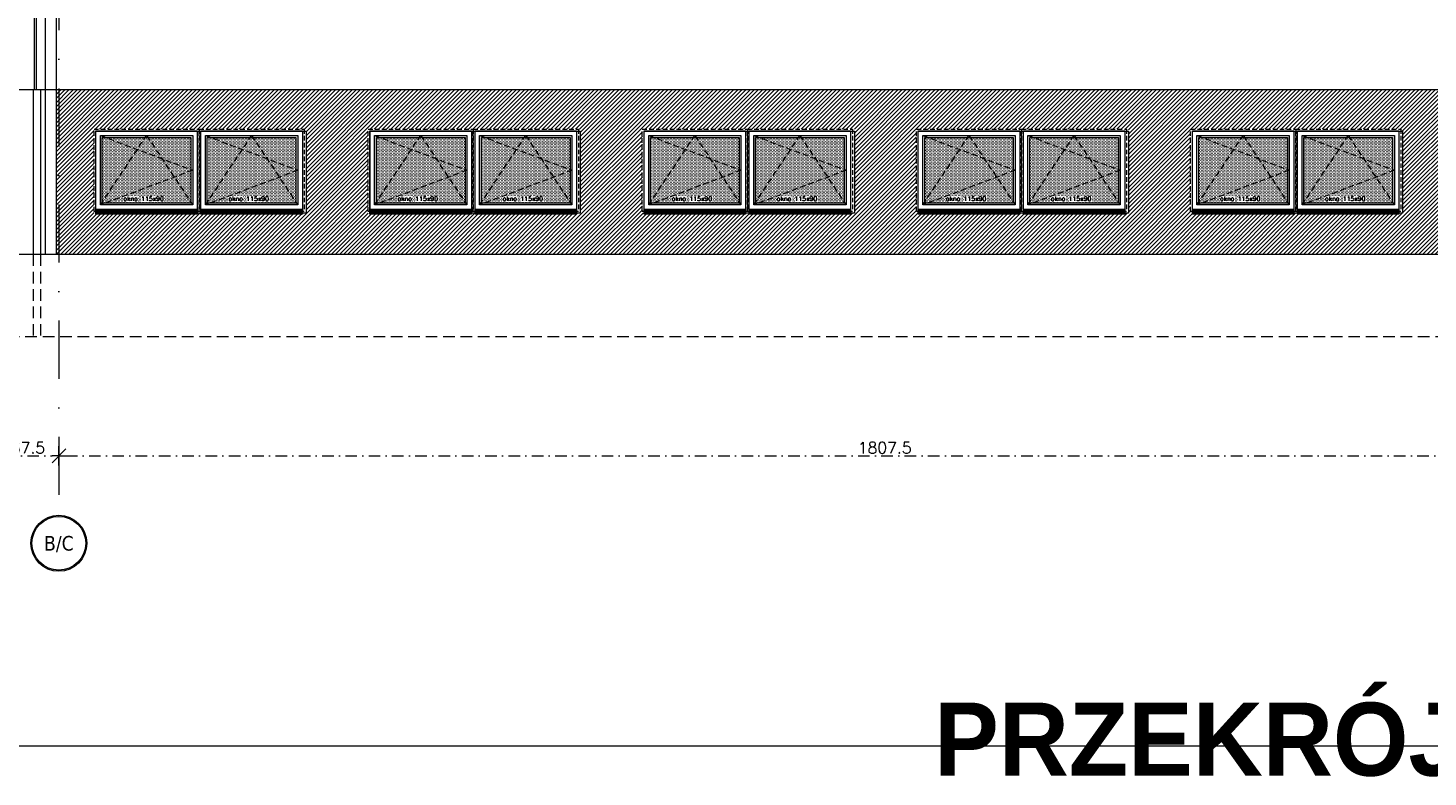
# Model space of a CAD drawing. Header units: millimetres. Extents: x -82287 to 177822, y -399756 to 0.
# Tile 213 of 228: x 59033 to 60565, y -202883 to -202063. Entities that reach past the tile are written whole.
import ezdxf
from ezdxf.enums import TextEntityAlignment as Align

# ---------------------------------------------------------------- set-up
doc = ezdxf.new("R2010")
doc.units = ezdxf.units.MM
doc.header["$MEASUREMENT"] = 0
for name, pattern in [('SUŁOSZOWA - PB 21 03$0$CACHE', [9.525, 6.35, -3.175]), ('SUŁOSZOWA - PB 21 03$0$CARKOVANA', [7.5, 5, -2.5]), ('SUŁOSZOWA - PB 21 03$0$DASHDOT', [25.4, 12.7, -6.35, 0, -6.35]), ('SUŁOSZOWA - PB 21 03$0$HIDDEN', [9.525, 6.35, -3.175])]:
    doc.linetypes.add(name, pattern=pattern)
doc.layers.get('DEFPOINTS').update_dxf_attribs({"lineweight": 50})
doc.layers.add('FL_XREF', color=252, linetype='Continuous')
for name, color, linetype, lineweight in [('SUŁOSZOWA - PB 21 03$0$!! 0_ Istn-okna', 251, 'Continuous', 0), ('SUŁOSZOWA - PB 21 03$0$!! 0_ Istn-sciany', 251, 'Continuous', 0), ('SUŁOSZOWA - PB 21 03$0$!! 0_ Opis', 251, 'Continuous', 0), ('SUŁOSZOWA - PB 21 03$0$!! 0_ WIDOK ELEWACJA', 251, 'Continuous', 0), ('SUŁOSZOWA - PB 21 03$0$!! 0_Istn-cienka', 251, 'Continuous', 0), ('SUŁOSZOWA - PB 21 03$0$!! 0_Opis_pom', 251, 'Continuous', 0), ('SUŁOSZOWA - PB 21 03$0$!! 0_Osie', 251, 'SUŁOSZOWA - PB 21 03$0$DASHDOT', 0), ('SUŁOSZOWA - PB 21 03$0$!! 1_Hatch dach', 251, 'Continuous', 0), ('SUŁOSZOWA - PB 21 03$0$!! 1_OPIS POM NOWE', 251, 'Continuous', 0), ('SUŁOSZOWA - PB 21 03$0$!! 2_ELEWACJA COKÓŁ', 251, 'Continuous', 0), ('SUŁOSZOWA - PB 21 03$0$!! 2_NOWE OKNA WIDOk - remont', 251, 'Continuous', 0), ('SUŁOSZOWA - PB 21 03$0$0-osie-liniA', 251, 'SUŁOSZOWA - PB 21 03$0$DASHDOT', 0), ('SUŁOSZOWA - PB 21 03$0$0-osie-tx', 251, 'Continuous', 0)]:
    doc.layers.add(name, color=color, linetype=linetype, lineweight=lineweight)
doc.layers.add('SUŁOSZOWA - PB 21 03$0$!! 0_ramki', color=251, linetype='Continuous', lineweight=0, plot=False)
doc.styles.add('SUŁOSZOWA - PB 21 03$0$ARIAL', font='tahoma.ttf')
doc.styles.add('SUŁOSZOWA - PB 21 03$0$STYLE10', font='arialbd.ttf')
doc.styles.add('SUŁOSZOWA - PB 21 03$0$TAHOMA', font='tahoma.ttf')
doc.styles.add('SUŁOSZOWA - PB 21 03$0$TXT', font='simplex.shx')
doc.dimstyles.new('SUŁOSZOWA - PB 21 03$0$DIM50', dxfattribs={"dimscale": 5, "dimtxt": 2.5, "dimasz": 1.5, "dimexe": 0, "dimexo": 0, "dimgap": 0.5, "dimtad": 1, "dimdec": 4, "dimrnd": 0.5, "dimdsep": 46, "dimtxsty": 'SUŁOSZOWA - PB 21 03$0$TXT', "dimblk1": 'SUŁOSZOWA - PB 21 03$0$TICK1', "dimblk2": 'SUŁOSZOWA - PB 21 03$0$TICK1', "dimsah": 1, "dimcen": 0, "dimse1": 1, "dimse2": 1, "dimclrd": 1, "dimclre": 7, "dimclrt": 9, "dimadec": 0, "dimazin": 0, "dimtfac": 1, "dimtdec": 4, "dimtmove": 2, "dimatfit": 3, "dimldrblk": 'SUŁOSZOWA - PB 21 03$0$TICK1', "dimfxl": 1, "dimtolj": 1, "dimarcsym": 0})

# ---------------------------------------------------------------- blocks, each defined once
blk = doc.blocks.new('SUŁOSZOWA - PB 21 03$0$okno 115x115')
at = {"layer": 'SUŁOSZOWA - PB 21 03$0$!! 1_Hatch dach', "true_color": 0x575757}
h = blk.add_hatch(dxfattribs=at)
h.set_pattern_fill('DOTS', color=251, angle=360)
h.set_pattern_definition([(360, (-21873.4686, 1906.5186), (0.79375, 1.5875), [0, -1.5875])])
h.paths.add_polyline_path([(-12257.2, 13266.7), (-12160.2, 13266.7), (-12160.2, 13194.7), (-12257.2, 13194.7)])
h = blk.add_hatch(dxfattribs=at)
h.set_pattern_fill('ANSI31', color=251, scale=0.2, angle=360)
h.set_pattern_definition([(45, (0, 0), (-0.449012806, 0.449012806), [])])
h.paths.add_polyline_path([(-12264.2, 13187.7), (-12153.2, 13187.7), (-12153.2, 13182.7), (-12264.2, 13182.7)])
at = {"layer": 'SUŁOSZOWA - PB 21 03$0$!! 0_ Istn-okna', "linetype": 'SUŁOSZOWA - PB 21 03$0$CARKOVANA', "lineweight": 5}
blk.add_lwpolyline([(-12266.2, 13275.7), (-12151.2, 13275.7), (-12151.2, 13185.7), (-12266.2, 13185.7)], close=True, dxfattribs=at)
at = {"layer": 'SUŁOSZOWA - PB 21 03$0$!! 0_ Istn-okna'}
for points in [[(-12264.2, 13273.7), (-12153.2, 13273.7), (-12153.2, 13187.7), (-12264.2, 13187.7)], [(-12259.2, 13268.7), (-12158.2, 13268.7), (-12158.2, 13192.7), (-12259.2, 13192.7)], [(-12257.2, 13266.7), (-12160.2, 13266.7), (-12160.2, 13194.7), (-12257.2, 13194.7)], [(-12264.2, 13187.7), (-12153.2, 13187.7), (-12153.2, 13182.7), (-12264.2, 13182.7)]]:
    blk.add_lwpolyline(points, close=True, dxfattribs=at)
at = {"layer": 'SUŁOSZOWA - PB 21 03$0$!! 1_Hatch dach', "color": 251, "linetype": 'SUŁOSZOWA - PB 21 03$0$CACHE', "true_color": 0x575757}
for points in [[(-12259.2, 13192.7), (-12208.7, 13268.7), (-12158.2, 13192.7)], [(-12259.2, 13268.7), (-12158.2, 13230.7), (-12259.2, 13192.7)]]:
    blk.add_lwpolyline(points, dxfattribs=at)
at = {"insert": (-12234.1, 13202.1), "char_height": 5, "attachment_point": 1, "style": 'SUŁOSZOWA - PB 21 03$0$TXT'}
blk.add_mtext_dynamic_manual_height_columns('okno 115x90', width=52.63, gutter_width=75, heights=[0], dxfattribs=at)
blk = doc.blocks.new('*U116')
h = blk.add_hatch(color=256)
edge = h.paths.add_edge_path()
edge.add_arc((0, 0), 30.6, 0, 360)
edge = h.paths.add_edge_path(flags=17)
edge.add_arc((0, 0), 29.4, 0, 360)
for radius in [30.6, 29.4]:
    blk.add_circle((0, 0), radius)
at = {"style": 'SUŁOSZOWA - PB 21 03$0$TAHOMA', "flags": 8}
blk.add_attdef('ANSICHTSNUMMER', text='', height=16, dxfattribs=at).set_placement((0, 0), align=Align.MIDDLE_CENTER)
blk = doc.blocks.new('SUŁOSZOWA - PB 21 03$0$TICK1')
at = {"color": 2}
blk.add_line((-1, -1), (1, 1), dxfattribs=at)
at = {"color": 0}
for p, q in [((0, 0), (-1, 0)), ((0, -1.4), (0, 1.4))]:
    blk.add_line(p, q, dxfattribs=at)
blk = doc.blocks.new('*D1394')
at = {"color": 1, "lineweight": -2, "transparency": 16777216}
blk.add_line((58944.6, -202584.2), (58997.1, -202584.2), dxfattribs=at)
at = {"layer": 'DEFPOINTS', "color": 0, "transparency": 16777216}
for p in [(59004.6, -202584.2), (59004.6, -202584.2), (58937.1, -202649.3)]:
    blk.add_point(p, dxfattribs=at)
at = {"color": 1, "lineweight": -2, "transparency": 16777216, "xscale": 7.5, "yscale": 7.5, "zscale": 7.5, "rotation": 180}
blk.add_blockref('SUŁOSZOWA - PB 21 03$0$TICK1', (58937.1, -202584.2), dxfattribs=at)
at = {"color": 1, "lineweight": -2, "transparency": 16777216, "xscale": 7.5, "yscale": 7.5, "zscale": 7.5}
blk.add_blockref('SUŁOSZOWA - PB 21 03$0$TICK1', (59004.6, -202584.2), dxfattribs=at)
at = {"color": 9, "transparency": 16777216, "insert": (58970.8, -202575.4), "char_height": 12.5, "attachment_point": 5, "style": 'SUŁOSZOWA - PB 21 03$0$TXT'}
blk.add_mtext('\\A1;67.5', dxfattribs=at)
blk = doc.blocks.new('*D1395')
at = {"color": 1, "lineweight": -2, "transparency": 16777216}
blk.add_line((59012.1, -202584.2), (60804.6, -202584.2), dxfattribs=at)
at = {"layer": 'DEFPOINTS', "color": 0, "transparency": 16777216}
for p in [(59004.6, -202584.2), (60812.1, -202584.2), (60812.1, -202584.2)]:
    blk.add_point(p, dxfattribs=at)
at = {"color": 1, "lineweight": -2, "transparency": 16777216, "xscale": 7.5, "yscale": 7.5, "zscale": 7.5, "rotation": 180}
blk.add_blockref('SUŁOSZOWA - PB 21 03$0$TICK1', (59004.6, -202584.2), dxfattribs=at)
at = {"color": 1, "lineweight": -2, "transparency": 16777216, "xscale": 7.5, "yscale": 7.5, "zscale": 7.5}
blk.add_blockref('SUŁOSZOWA - PB 21 03$0$TICK1', (60812.1, -202584.2), dxfattribs=at)
at = {"color": 9, "transparency": 16777216, "insert": (59908.3, -202575.4), "char_height": 12.5, "attachment_point": 5, "style": 'SUŁOSZOWA - PB 21 03$0$TXT'}
blk.add_mtext('\\A1;1807.5', dxfattribs=at)
blk = doc.blocks.new('SUŁOSZOWA - PB 21 03$0$BLOK OSIE ABC PD')
at = {"layer": 'SUŁOSZOWA - PB 21 03$0$0-osie-liniA', "ltscale": 5}
blk.add_lwpolyline([(59004.56735, -200656.87852), (59004.56735, -202649.32309)], dxfattribs=at)
at = {"layer": 'SUŁOSZOWA - PB 21 03$0$0-osie-tx'}
ref = blk.add_blockref('*U116', (59004.56735, -202679.92309), dxfattribs=dict(at, rotation=180))
ref.add_attrib('ANSICHTSNUMMER', 'B/C', dxfattribs={"layer": '0', "height": 16, "style": 'SUŁOSZOWA - PB 21 03$0$TAHOMA', "flags": 8}).set_placement((59004.56735, -202679.92309), align=Align.MIDDLE_CENTER)
for base, p1, p2, picture, middle in [((59004.56735, -202584.18737), (58937.06735, -202649.32309), (59004.56735, -202584.18737), '*D1394', (58970.81735, -202575.43737)), ((60812.06735, -202584.18737), (59004.56735, -202584.18737), (60812.06735, -202584.18737), '*D1395', (59908.31735, -202575.43737))]:
    dim = blk.add_linear_dim(base=base, p1=p1, p2=p2, angle=180, dimstyle='SUŁOSZOWA - PB 21 03$0$DIM50')
    dim.commit()
    dim.dimension.update_dxf_attribs({"geometry": picture, "text_midpoint": middle})
blk = doc.blocks.new('SUŁOSZOWA - PB 21 03')
at = {"layer": 'SUŁOSZOWA - PB 21 03$0$!! 2_ELEWACJA COKÓŁ'}
h = blk.add_hatch(dxfattribs=at)
h.set_pattern_fill('ANSI31', color=250)
h.set_pattern_definition([(45, (0, 0), (-2.24506403, 2.24506403), [])])
h.paths.add_polyline_path([(60780.56735, -202183.74713), (59001.56735, -202183.74713), (59001.56735, -202363.74713), (60780.56735, -202363.74713), (60780.56735, -202358.74713), (60769.56735, -202358.74713), (60769.56735, -202318.74713), (60543.07394, -202318.74713), (60543.07394, -202226.74713), (60658.07394, -202226.74713), (60769.56735, -202226.74713), (60769.56735, -202218.74713), (60755.4202, -202218.74713), (60755.4202, -202214.8319), (60780.56735, -202214.8319)])
h.paths.add_polyline_path([(59758.07394, -202226.74713), (59875.07394, -202226.74713), (59875.07394, -202318.74713), (59643.07394, -202318.74713), (59643.07394, -202226.74713)], flags=16)
h.paths.add_polyline_path([(59756.07394, -202228.74713), (59756.07394, -202314.74713), (59645.07394, -202314.74713), (59645.07394, -202228.74713)], flags=0)
h.paths.add_polyline_path([(59751.07394, -202233.74713), (59751.07394, -202309.74713), (59650.07394, -202309.74713), (59650.07394, -202233.74713)], flags=0)
h.paths.add_polyline_path([(59700.57394, -202233.74713), (59701.90289, -202235.74713), (59749.07394, -202235.74713), (59749.07394, -202270.99465), (59751.07394, -202271.74713), (59749.07394, -202272.4996), (59749.07394, -202306.73722), (59749.745, -202307.74713), (59655.38973, -202307.74713), (59650.07394, -202309.74713), (59652.07394, -202306.73722), (59652.07394, -202234.4996), (59655.38973, -202235.74713), (59699.245, -202235.74713)], flags=0)
h.paths.add_polyline_path([(59760.07394, -202228.74713), (59871.07394, -202228.74713), (59871.07394, -202314.74713), (59760.07394, -202314.74713)], flags=0)
h.paths.add_polyline_path([(59765.07394, -202233.74713), (59866.07394, -202233.74713), (59866.07394, -202309.74713), (59765.07394, -202309.74713)], flags=0)
h.paths.add_polyline_path([(59770.38973, -202235.74713), (59814.245, -202235.74713), (59815.57394, -202233.74713), (59816.90289, -202235.74713), (59864.07394, -202235.74713), (59864.07394, -202270.99465), (59866.07394, -202271.74713), (59864.07394, -202272.4996), (59864.07394, -202306.73722), (59864.745, -202307.74713), (59770.38973, -202307.74713), (59765.07394, -202309.74713), (59767.07394, -202306.73722), (59767.07394, -202234.4996)], flags=0)
h.paths.add_polyline_path([(59575.07394, -202318.74713), (59343.07394, -202318.74713), (59343.07394, -202226.74713), (59458.07394, -202226.74713), (59575.07394, -202226.74713)], flags=16)
h.paths.add_polyline_path([(59571.07394, -202228.74713), (59571.07394, -202314.74713), (59460.07394, -202314.74713), (59460.07394, -202228.74713)], flags=0)
h.paths.add_polyline_path([(59566.07394, -202233.74713), (59566.07394, -202309.74713), (59465.07394, -202309.74713), (59465.07394, -202233.74713)], flags=0)
h.paths.add_polyline_path([(59564.07394, -202235.74713), (59564.07394, -202270.99465), (59566.07394, -202271.74713), (59564.07394, -202272.4996), (59564.07394, -202306.73722), (59564.745, -202307.74713), (59470.38973, -202307.74713), (59465.07394, -202309.74713), (59467.07394, -202306.73722), (59467.07394, -202234.4996), (59470.38973, -202235.74713), (59514.245, -202235.74713), (59515.57394, -202233.74713), (59516.90289, -202235.74713)], flags=0)
h.paths.add_polyline_path([(59456.07394, -202228.74713), (59456.07394, -202314.74713), (59345.07394, -202314.74713), (59345.07394, -202228.74713)], flags=0)
h.paths.add_polyline_path([(59451.07394, -202233.74713), (59451.07394, -202309.74713), (59350.07394, -202309.74713), (59350.07394, -202233.74713)], flags=0)
h.paths.add_polyline_path([(59943.07394, -202226.74713), (60058.07394, -202226.74713), (60175.07394, -202226.74713), (60175.07394, -202318.74713), (59943.07394, -202318.74713)], flags=16)
h.paths.add_polyline_path([(59449.07394, -202235.74713), (59449.07394, -202270.99465), (59451.07394, -202271.74713), (59449.07394, -202272.4996), (59449.07394, -202306.73722), (59449.745, -202307.74713), (59355.38973, -202307.74713), (59350.07394, -202309.74713), (59352.07394, -202306.73722), (59352.07394, -202234.4996), (59355.38973, -202235.74713), (59399.245, -202235.74713), (59400.57394, -202233.74713), (59401.90289, -202235.74713)], flags=0)
h.paths.add_polyline_path([(59945.07394, -202228.74713), (60056.07394, -202228.74713), (60056.07394, -202314.74713), (59945.07394, -202314.74713)], flags=0)
h.paths.add_polyline_path([(59950.07394, -202233.74713), (60051.07394, -202233.74713), (60051.07394, -202309.74713), (59950.07394, -202309.74713)], flags=0)
h.paths.add_polyline_path([(59952.07394, -202234.4996), (59955.38973, -202235.74713), (59999.245, -202235.74713), (60000.57394, -202233.74713), (60001.90289, -202235.74713), (60049.07394, -202235.74713), (60049.07394, -202270.99465), (60051.07394, -202271.74713), (60049.07394, -202272.4996), (60049.07394, -202306.73722), (60049.745, -202307.74713), (59955.38973, -202307.74713), (59950.07394, -202309.74713), (59952.07394, -202306.73722)], flags=0)
h.paths.add_polyline_path([(60060.07394, -202228.74713), (60171.07394, -202228.74713), (60171.07394, -202314.74713), (60060.07394, -202314.74713)], flags=0)
h.paths.add_polyline_path([(60065.07394, -202233.74713), (60166.07394, -202233.74713), (60166.07394, -202309.74713), (60065.07394, -202309.74713)], flags=0)
h.paths.add_polyline_path([(60067.07394, -202234.4996), (60070.38973, -202235.74713), (60114.245, -202235.74713), (60115.57394, -202233.74713), (60116.90289, -202235.74713), (60164.07394, -202235.74713), (60164.07394, -202270.99465), (60166.07394, -202271.74713), (60164.07394, -202272.4996), (60164.07394, -202306.73722), (60164.745, -202307.74713), (60070.38973, -202307.74713), (60065.07394, -202309.74713), (60067.07394, -202306.73722)], flags=0)
h.paths.add_polyline_path([(59275.07394, -202318.74713), (59043.07394, -202318.74713), (59043.07394, -202226.74713), (59158.07394, -202226.74713), (59275.07394, -202226.74713)], flags=16)
h.paths.add_polyline_path([(59271.07394, -202228.74713), (59271.07394, -202314.74713), (59160.07394, -202314.74713), (59160.07394, -202228.74713)], flags=0)
h.paths.add_polyline_path([(59266.07394, -202233.74713), (59266.07394, -202309.74713), (59165.07394, -202309.74713), (59165.07394, -202233.74713)], flags=0)
h.paths.add_polyline_path([(59264.07394, -202235.74713), (59264.07394, -202270.99465), (59266.07394, -202271.74713), (59264.07394, -202272.4996), (59264.07394, -202306.73722), (59264.745, -202307.74713), (59170.38973, -202307.74713), (59165.07394, -202309.74713), (59167.07394, -202306.73722), (59167.07394, -202234.4996), (59170.38973, -202235.74713), (59214.245, -202235.74713), (59215.57394, -202233.74713), (59216.90289, -202235.74713)], flags=0)
h.paths.add_polyline_path([(59156.07394, -202228.74713), (59156.07394, -202314.74713), (59045.07394, -202314.74713), (59045.07394, -202228.74713)], flags=0)
h.paths.add_polyline_path([(59151.07394, -202233.74713), (59151.07394, -202309.74713), (59050.07394, -202309.74713), (59050.07394, -202233.74713)], flags=0)
h.paths.add_polyline_path([(60243.07394, -202226.74713), (60358.07394, -202226.74713), (60475.07394, -202226.74713), (60475.07394, -202318.74713), (60243.07394, -202318.74713)], flags=16)
h.paths.add_polyline_path([(59149.07394, -202235.74713), (59149.07394, -202270.99465), (59151.07394, -202271.74713), (59149.07394, -202272.4996), (59149.07394, -202306.73722), (59149.745, -202307.74713), (59055.38973, -202307.74713), (59050.07394, -202309.74713), (59052.07394, -202306.73722), (59052.07394, -202234.4996), (59055.38973, -202235.74713), (59099.245, -202235.74713), (59100.57394, -202233.74713), (59101.90289, -202235.74713)], flags=0)
h.paths.add_polyline_path([(60245.07394, -202228.74713), (60356.07394, -202228.74713), (60356.07394, -202314.74713), (60245.07394, -202314.74713)], flags=0)
h.paths.add_polyline_path([(60250.07394, -202233.74713), (60351.07394, -202233.74713), (60351.07394, -202309.74713), (60250.07394, -202309.74713)], flags=0)
h.paths.add_polyline_path([(60252.07394, -202234.4996), (60255.38973, -202235.74713), (60299.245, -202235.74713), (60300.57394, -202233.74713), (60301.90289, -202235.74713), (60349.07394, -202235.74713), (60349.07394, -202270.99465), (60351.07394, -202271.74713), (60349.07394, -202272.4996), (60349.07394, -202306.73722), (60349.745, -202307.74713), (60255.38973, -202307.74713), (60250.07394, -202309.74713), (60252.07394, -202306.73722)], flags=0)
h.paths.add_polyline_path([(60360.07394, -202228.74713), (60471.07394, -202228.74713), (60471.07394, -202314.74713), (60360.07394, -202314.74713)], flags=0)
h.paths.add_polyline_path([(60365.07394, -202233.74713), (60466.07394, -202233.74713), (60466.07394, -202309.74713), (60365.07394, -202309.74713)], flags=0)
h.paths.add_polyline_path([(60367.07394, -202234.4996), (60370.38973, -202235.74713), (60414.245, -202235.74713), (60415.57394, -202233.74713), (60416.90289, -202235.74713), (60464.07394, -202235.74713), (60464.07394, -202270.99465), (60466.07394, -202271.74713), (60464.07394, -202272.4996), (60464.07394, -202306.73722), (60464.745, -202307.74713), (60370.38973, -202307.74713), (60365.07394, -202309.74713), (60367.07394, -202306.73722)], flags=0)
h.paths.add_polyline_path([(60388.9017, -202306.5875), (60438.06836, -202306.5875), (60438.06836, -202299.0875), (60388.9017, -202299.0875)], flags=8)
h.paths.add_polyline_path([(60273.9017, -202306.5875), (60323.06836, -202306.5875), (60323.06836, -202299.0875), (60273.9017, -202299.0875)], flags=8)
h.paths.add_polyline_path([(60088.9017, -202306.5875), (60138.06836, -202306.5875), (60138.06836, -202299.0875), (60088.9017, -202299.0875)], flags=8)
h.paths.add_polyline_path([(59973.9017, -202306.5875), (60023.06836, -202306.5875), (60023.06836, -202299.0875), (59973.9017, -202299.0875)], flags=8)
h.paths.add_polyline_path([(59788.9017, -202306.5875), (59838.06836, -202306.5875), (59838.06836, -202299.0875), (59788.9017, -202299.0875)], flags=8)
h.paths.add_polyline_path([(59673.9017, -202306.5875), (59723.06836, -202306.5875), (59723.06836, -202299.0875), (59673.9017, -202299.0875)], flags=8)
h.paths.add_polyline_path([(59488.9017, -202306.5875), (59538.06836, -202306.5875), (59538.06836, -202299.0875), (59488.9017, -202299.0875)], flags=8)
h.paths.add_polyline_path([(59373.9017, -202306.5875), (59423.06836, -202306.5875), (59423.06836, -202299.0875), (59373.9017, -202299.0875)], flags=8)
h.paths.add_polyline_path([(59188.9017, -202306.5875), (59238.06836, -202306.5875), (59238.06836, -202299.0875), (59188.9017, -202299.0875)], flags=8)
h.paths.add_polyline_path([(59073.9017, -202306.5875), (59123.06836, -202306.5875), (59123.06836, -202299.0875), (59073.9017, -202299.0875)], flags=8)
at = {"layer": 'SUŁOSZOWA - PB 21 03$0$!! 0_ Istn-sciany'}
blk.add_lwpolyline([(60780.56735, -202363.74713), (57705.56735, -202363.74713)], dxfattribs=at)
at = {"layer": 'SUŁOSZOWA - PB 21 03$0$!! 0_ WIDOK ELEWACJA'}
for p, q in [((58977.56735, -200879.74713), (58977.56735, -202183.74713)), ((58979.56735, -200879.74713), (58979.56735, -202183.74713)), ((58989.56735, -201559.97214), (58989.56735, -202363.74713)), ((59001.56735, -201565.18566), (59001.56735, -202363.74713))]:
    blk.add_line(p, q, dxfattribs=at)
for points in [[(60780.56735, -202183.74713), (57705.56735, -202183.74713)], [(58976.56735, -202183.74713), (58976.56735, -202363.74713)], [(58984.56735, -202183.74713), (58984.56735, -202363.74713)]]:
    blk.add_lwpolyline(points, dxfattribs=at)
for points in [[(59275.07394, -202228.74713), (59275.07394, -202318.74713), (59045.07394, -202318.74713), (59045.07394, -202228.74713)], [(59575.07394, -202228.74713), (59575.07394, -202318.74713), (59345.07394, -202318.74713), (59345.07394, -202228.74713)], [(59875.07394, -202228.74713), (59875.07394, -202318.74713), (59645.07394, -202318.74713), (59645.07394, -202228.74713)], [(60175.07394, -202228.74713), (60175.07394, -202318.74713), (59945.07394, -202318.74713), (59945.07394, -202228.74713)], [(60475.07394, -202228.74713), (60475.07394, -202318.74713), (60245.07394, -202318.74713), (60245.07394, -202228.74713)]]:
    blk.add_lwpolyline(points, close=True, dxfattribs=at)
at = {"layer": 'SUŁOSZOWA - PB 21 03$0$!! 0_Istn-cienka', "linetype": 'SUŁOSZOWA - PB 21 03$0$HIDDEN', "ltscale": 2}
for points in [[(58976.56735, -202363.74713), (58976.56735, -202453.74713)], [(58984.56735, -202363.74713), (58984.56735, -202453.74713)], [(57710.56735, -202453.74713), (60780.56735, -202453.74713)]]:
    blk.add_lwpolyline(points, dxfattribs=at)
at = {"layer": 'SUŁOSZOWA - PB 21 03$0$!! 0_ramki'}
blk.add_lwpolyline([(57458.92604, -200541.22215), (64582.1521, -200541.22215), (64582.1521, -202902.02336), (57458.92604, -202902.02336)], close=True, dxfattribs=at)
at = {"layer": 'SUŁOSZOWA - PB 21 03$0$!! 0_Osie'}
blk.add_blockref('SUŁOSZOWA - PB 21 03$0$BLOK OSIE ABC PD', (0, 0), dxfattribs=at)
at = {"layer": 'SUŁOSZOWA - PB 21 03$0$!! 2_NOWE OKNA WIDOk - remont'}
for p in [(71309.23296, -215502.3989), (71424.23296, -215502.3989), (71609.23296, -215502.3989), (71724.23296, -215502.3989), (71909.23296, -215502.3989), (72024.23296, -215502.3989), (72209.23296, -215502.3989), (72324.23296, -215502.3989), (72509.23296, -215502.3989), (72624.23296, -215502.3989)]:
    blk.add_blockref('SUŁOSZOWA - PB 21 03$0$okno 115x115', p, dxfattribs=at)
at = {"layer": 'SUŁOSZOWA - PB 21 03$0$!! 0_ Opis', "style": 'SUŁOSZOWA - PB 21 03$0$STYLE10', "width": 0.95}
blk.add_text('PRZEKRÓJ 3', height=80, dxfattribs=at).set_placement((59962.36219, -202934.26225))
at = {"layer": 'SUŁOSZOWA - PB 21 03$0$!! 0_Opis_pom', "ltscale": 0.7, "style": 'SUŁOSZOWA - PB 21 03$0$ARIAL'}
for tag, p in [('B0,19', (52679.2094, -194257.55204)), ('B2,14', (73874.0461, -194402.0887)), ('B2,12', (73342.49259, -194413.89249)), ('B1,21', (60405.50261, -194427.18207)), ('A1,16', (59129.54925, -194448.08429)), ('B1/17', (59524.53699, -194450.37428)), ('B1,19', (59914.81903, -194448.15658)), ('1,23', (61575.22173, -194450.37428)), ('B2,11', (73069.01144, -194438.89383)), ('B2,16', (75195.07765, -194441.83446)), ('B0,15', (51514.15008, -194461.8073)), ('A1,1', (58808.06672, -194460.94161)), ('1,22', (60947.33929, -194456.1144)), ('B3,7', (87459.81312, -194465.07097)), ('B3,3', (88235.73906, -194465.79732)), ('B0,18', (52071.43815, -194478.40179)), ('B1,18', (59715.51745, -194473.87108)), ('B2,17', (75506.7465, -194471.3759)), ('B2,19.1', (76701.67035, -194466.03695)), ('B3,8', (90006.66539, -194478.47972)), ('B1,20', (60198.53687, -194490.17374)), ('B2,10', (72728.63362, -194489.37283)), ('B2,15', (74566.38885, -194487.81114)), ('B3,6', (86826.65132, -194483.15512)), ('A0,6', (49094.40602, -194505.72387)), ('A2,5', (72452.45009, -194505.90583)), ('B2,13', (73649.91716, -194500.01242)), ('A0,4', (49692.81919, -194517.93289)), ('A0,3', (49906.53818, -194524.03766)), ('B0,22', (54187.56644, -194519.04308)), ('A1,6', (58565.96262, -194514.50753)), ('B1,1', (61908.24378, -194515.48656)), ('A0,5', (49399.71914, -194533.19455)), ('B0,20', (53125.45224, -194527.8835)), ('B0,21', (53847.26622, -194535.08002)), ('B1,3', (62229.35503, -194604.49851)), ('B2,18', (75922.43604, -194612.23635)), ('B2,19', (77152.69039, -194617.53776)), ('A3,4', (85509.27934, -194642.47136)), ('B0,24B', (54824.42896, -194684.26784)), ('B1,4', (63476.45184, -194691.11207)), ('B0,13', (50367.63944, -194706.5583)), ('B0,16', (51457.40872, -194704.43091)), ('B0,17', (51897.58569, -194706.77195)), ('A2,4', (71695.75649, -194707.44268)), ('A1,5', (58149.22649, -194724.80163)), ('A2.1', (72371.45884, -194731.56251)), ('B0,23', (54542.05776, -194742.93939)), ('A1,2', (58744.42262, -194746.622)), ('B1,2D', (60756.29674, -194750.92727)), ('A1,15', (59129.54925, -194780.73348)), ('A3.1', (86079.08704, -194786.62422)), ('B0,14', (50962.60809, -194789.06568)), ('B1,4', (63483.03852, -194791.04365)), ('A0,2', (49295.91259, -194810.95246)), ('B0,7', (52851.95551, -194845.56115)), ('B1,2B', (62374.83512, -194841.86715)), ('B2.7', (74548.27897, -194836.12781)), ('B3,2', (89035.72921, -194837.99287)), ('B1,2A', (61803.35407, -194869.27513)), ('B0,8', (51561.38742, -194890.27848)), ('A1,3', (58810.05243, -195008.83917)), ('A3.2', (86016.50296, -195004.88875)), ('A0,1', (49914.27925, -195025.82804)), ('A0,10', (49695.87246, -195042.9259)), ('B0,17', (51225.06492, -195049.74007)), ('B0,6', (52110.41055, -195069.39267)), ('B1,8', (61403.63433, -195071.25189)), ('A2.2', (72371.45884, -195070.78713)), ('B2.2', (74976.1855, -195068.47988)), ('A0,7', (49042.50308, -195082.6056)), ('B3,11', (88623.94853, -195099.23575)), ('B3,4', (87612.56208, -195132.78192)), ('B3,5', (86839.47632, -195174.05241)), ('B0,12', (50313.60595, -195207.52936)), ('B0,11', (50726.178, -195219.06638)), ('B1,6', (63686.26823, -195231.3997)), ('B3,10', (89778.42161, -195220.68871)), ('B0,24A', (54359.17011, -195245.97867)), ('B0,10', (51476.34179, -195259.44699)), ('A1,4', (58093.66276, -195250.96213)), ('B3,9', (90479.74099, -195260.18621)), ('A0,11', (49643.96951, -195271.84772)), ('B0,9', (51798.4912, -195291.17482)), ('B1,14', (59332.54805, -195280.73534)), ('B2,21', (75970.16114, -195290.81005)), ('A0,8', (49042.50308, -195293.21363)), ('B0,3', (52068.59538, -195319.60465)), ('B1,13', (60186.62513, -195314.46953)), ('B1,10', (60892.94126, -195319.45825)), ('B1,5', (63419.22943, -195317.21026)), ('A2.3', (71832.37045, -195318.78232)), ('B2,9', (73175.51251, -195317.21162)), ('B2,4', (74493.5947, -195318.7733)), ('B2,3', (74674.2815, -195319.28036)), ('A3,3', (85569.83931, -195318.78232)), ('B2,8', (73894.209, -195338.18956)), ('B3,1', (88723.65615, -195329.98594)), ('B1,9', (61058.12383, -195344.48743)), ('B2.1', (75304.74121, -195348.36327)), ('B2,20', (77211.021, -195343.82367)), ('B0,2', (52227.2348, -195357.98297)), ('B1,2C', (61827.40698, -195369.02625)), ('B1,7', (62134.52151, -195372.05069)), ('A0,9', (49001.50444, -195413.15723)), ('B0,1', (53061.17304, -195403.85659)), ('A0,12', (49689.76592, -195485.50737)), ('B0,4', (52224.78303, -195500.96352)), ('B2,5', (74686.48999, -195507.24036)), ('B1,11', (61050.00078, -195512.89565)), ('B1,12', (60864.00751, -195544.00738)), ('B2,6', (74499.29165, -195549.55175)), ('B0,5', (52066.14362, -195556.83806)), ('C2,2', (74812.78942, -195865.8959)), ('C1,3', (61091.58871, -195973.27844)), ('C0,2A', (52278.30875, -196050.48297)), ('C0,1', (52808.36775, -196132.34208)), ('C1,2', (61690.27405, -196439.72387)), ('C1,1', (62060.59754, -196465.28533)), ('C3,1', (88979.71614, -196545.67785)), ('C0,2B', (53028.88223, -196668.8019)), ('C1,4', (61008.68123, -196686.32122)), ('C2,1', (75334.65984, -196786.2197)), ('C2,3', (74834.65119, -196933.26657)), ('C1,5', (61062.7252, -196991.42453)), ('C1,10', (62127.38542, -196998.81344)), ('C1,9', (62147.33751, -197289.53424)), ('C1,6', (61131.41824, -197329.69535)), ('C0,3', (52181.98562, -197341.92176)), ('D1,1', (73931.12245, -197584.03121)), ('C0,4', (52345.96562, -197596.60561)), ('D0,18', (60296.49264, -197617.95269)), ('C2,4', (75243.70451, -197663.89)), ('D0,7', (59141.53804, -197722.84718)), ('D0,17', (60701.16801, -197741.44864)), ('C1,7', (61222.2575, -197737.18052)), ('D0,3', (59562.25866, -197751.14316)), ('D1,6', (72757.78643, -197751.22612)), ('D1,4', (73157.19908, -197744.29721)), ('D0,6', (58741.71849, -197802.61699)), ('D0,10', (58357.73602, -197820.93991)), ('D,09', (59195.67196, -197881.51243)), ('C0,5', (52269.72696, -197902.4362)), ('C0,6', (52872.93793, -197917.07354)), ('D0,2', (59943.06082, -197917.06725)), ('D1,3', (73475.28953, -197924.29875)), ('D0,16', (60721.3534, -197935.2949)), ('D0,8', (59058.9008, -197963.64925)), ('D0,5', (59448.52586, -197969.8061)), ('C2,5', (74555.08284, -197988.7886)), ('D1,5', (73291.61607, -197999.29956)), ('D0,4', (59655.02693, -198042.2589)), ('D0,15', (60692.12223, -198127.4643)), ('D0,1', (59931.33074, -198173.12806)), ('D1,2', (73578.07819, -198172.30068)), ('D0,11', (58161.27105, -198211.45823)), ('D0,12', (58250.99458, -198537.17631)), ('D0,13', (58250.99458, -198764.99605)), ('D0,14', (59130.08589, -198795.3373)), ('D1,7', (71854.87376, -198786.88467)), ('D1,8', (71715.35366, -199212.44512))]:
    blk.add_attdef(tag, text='', height=11.968, dxfattribs=at).set_placement(p, align=Align.MIDDLE_CENTER)
at = {"layer": 'SUŁOSZOWA - PB 21 03$0$!! 1_OPIS POM NOWE', "style": 'SUŁOSZOWA - PB 21 03$0$ARIAL'}
for tag, p in [('C1.7A', (61271.6179, -197538.30303)), ('C2.5B', (74970.66097, -197546.70728)), ('C2,5C', (74903.71123, -197659.13664)), ('C2.4', (75374.07862, -197726.11453)), ('D1,2B', (74322.25834, -197791.43247)), ('C1.7C', (61260.26049, -197811.38428)), ('C1.8B', (61588.27341, -197817.62151)), ('C1.8A', (61884.42005, -197818.94854)), ('C1.7B', (61322.12354, -197933.89849)), ('C2,5A', (74943.41937, -197993.49482)), ('E1.2', (62164.78326, -198139.98688)), ('E1.5E', (62692.10372, -198153.27854)), ('D1,2C', (73419.9359, -198156.57844)), ('D1,2A', (74280.17915, -198172.30068)), ('E2.9', (75361.45041, -198161.88904)), ('E2.7', (76022.45692, -198162.26272)), ('E3.1', (88990.58975, -198158.87886)), ('E1.5D', (62993.60773, -198185.416)), ('E1.1', (61330.46191, -198191.9806)), ('E1.5C', (63016.9343, -198246.3437)), ('E1.5B', (63264.15117, -198307.8661)), ('E3.2', (88781.41347, -198385.24275)), ('E1.6', (61022.6264, -198421.00827)), ('E2.2', (74782.75417, -198427.85813)), ('E2.8', (75757.29014, -198437.09188)), ('E2.6', (76531.8031, -198444.40756)), ('E1.5A', (63049.47589, -198456.39852)), ('E3.4', (89392.22607, -198450.03942)), ('E1.5G', (62892.39981, -198586.12622)), ('E1.5F', (62736.15118, -198589.14592)), ('E1,4', (61888.25021, -198652.6996)), ('E2.1', (75803.99631, -198697.05773)), ('E1.5L', (63297.7633, -198733.65678)), ('E1.3', (61058.5992, -198806.28147)), ('E1.5H', (62893.53005, -198830.01758)), ('E2,3', (74778.52304, -198843.9541)), ('E3.3', (89150.95684, -198867.32581)), ('E1.5K', (63266.15427, -198904.67789)), ('E1.5I', (62723.74907, -199005.87002)), ('E2.4', (75135.87669, -199083.20857)), ('E2.5', (76615.04061, -199164.91143)), ('E1.5J', (63204.25187, -199215.697))]:
    blk.add_attdef(tag, text='', height=11.968, dxfattribs=at).set_placement(p, align=Align.MIDDLE_CENTER)

msp = doc.modelspace()

# ---------------------------------------------------------------- block references
at = {"layer": 'FL_XREF'}
msp.add_blockref('SUŁOSZOWA - PB 21 03', (62.3, 52.9), dxfattribs=at)

doc.saveas('drawing.dxf')
